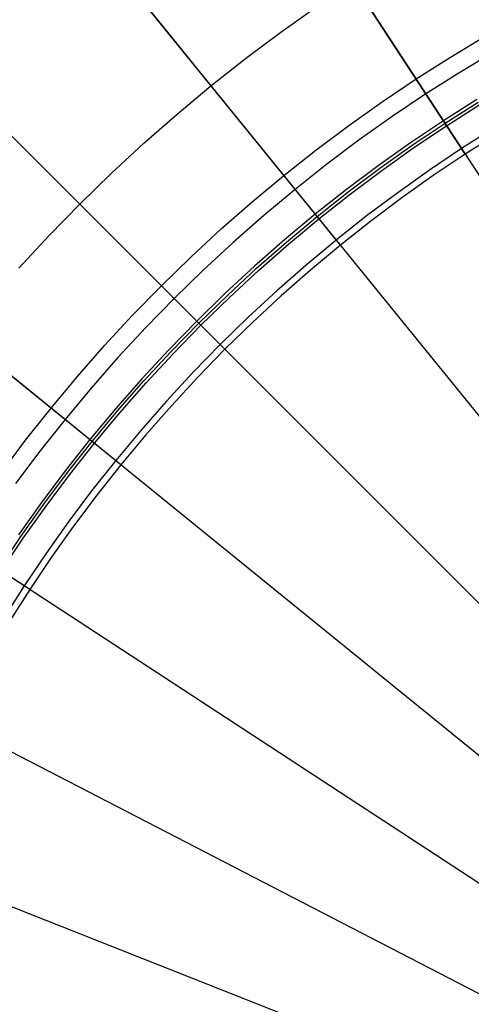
# Model space of a CAD drawing. Header units: millimetres. Extents: x -14 to 488, y -50 to 50.
# Tile 55 of 256: x 188.51 to 195.76, y 6.36 to 22.17. Entities that reach past the tile are written whole.
import ezdxf

# ---------------------------------------------------------------- set-up
doc = ezdxf.new("R2010")
doc.units = ezdxf.units.MM
doc.header["$MEASUREMENT"] = 0
doc.layers.add('Default', color=7, linetype='Continuous')

msp = doc.modelspace()

# ---------------------------------------------------------------- linework, layer by layer
at = {"layer": 'Default'}
for points in [[(188.494, 18.182), (188.976, 18.703), (189.472, 19.212), (189.981, 19.708), (190.502, 20.19), (191.036, 20.659), (191.58, 21.113), (192.136, 21.552), (192.701, 21.976), (193.276, 22.384)], [(188.494, 18.182), (188.976, 18.703), (189.472, 19.212), (189.981, 19.708), (190.502, 20.19), (191.036, 20.659), (191.58, 21.113), (192.136, 21.552), (192.701, 21.976), (193.276, 22.384)], [(188.208, 14.889), (188.603, 15.417), (189.013, 15.935), (189.436, 16.442), (189.873, 16.939), (190.322, 17.425), (190.785, 17.9), (191.259, 18.362), (191.745, 18.812), (192.242, 19.248), (192.75, 19.672), (193.268, 20.081), (193.795, 20.476), (194.331, 20.857), (194.876, 21.223), (195.428, 21.574), (195.988, 21.91)], [(195.85, 20.892), (195.315, 20.552), (194.787, 20.198), (194.268, 19.829), (193.757, 19.446), (193.255, 19.049), (192.763, 18.639), (192.282, 18.216), (191.811, 17.781), (191.352, 17.333), (190.904, 16.873), (190.468, 16.403), (190.045, 15.921), (189.635, 15.429), (189.239, 14.928), (188.856, 14.417), (188.487, 13.897)], [(188.172, 13.344), (188.526, 13.87), (188.894, 14.389), (189.277, 14.898), (189.672, 15.399), (190.082, 15.89), (190.504, 16.371), (190.938, 16.841), (191.385, 17.299), (191.844, 17.746), (192.314, 18.181), (192.795, 18.603), (193.285, 19.012), (193.786, 19.408), (194.296, 19.79), (194.814, 20.158), (195.341, 20.512), (195.875, 20.852)], [(188.213, 13.317), (188.566, 13.843), (188.933, 14.36), (189.315, 14.869), (189.71, 15.369), (190.118, 15.859), (190.54, 16.338), (190.974, 16.807), (191.42, 17.265), (191.877, 17.711), (192.346, 18.145), (192.826, 18.566), (193.316, 18.975), (193.816, 19.37), (194.324, 19.751), (194.842, 20.119), (195.367, 20.472), (195.9, 20.811)], [(196.187, 20.347), (195.666, 20.016), (195.152, 19.67), (194.646, 19.311), (194.148, 18.938), (193.66, 18.551), (193.18, 18.152), (192.711, 17.74), (192.253, 17.316), (191.805, 16.879), (191.369, 16.432), (190.945, 15.973), (190.533, 15.504), (190.133, 15.025), (189.747, 14.536), (189.374, 14.039), (189.014, 13.533), (188.669, 13.019), (188.338, 12.498)]]:
    msp.add_lwpolyline(points, dxfattribs=at)
at = {"layer": 'Default', "extrusion": (0.836996, 0.54721, 0)}
for points in [[(-88.874, 101.663), (-88.877, 101.677), (-88.881, 101.692), (-88.884, 101.706), (-88.888, 101.72), (-88.893, 101.734), (-88.898, 101.748), (-88.903, 101.762), (-88.909, 101.776), (-88.915, 101.791), (-88.921, 101.805), (-88.928, 101.819), (-88.935, 101.833), (-88.943, 101.846), (-88.951, 101.86), (-88.96, 101.874), (-88.969, 101.887), (-88.978, 101.901), (-88.988, 101.914), (-88.998, 101.927), (-89.008, 101.94), (-89.019, 101.953), (-89.03, 101.965), (-89.042, 101.977), (-89.054, 101.989), (-89.066, 102.001), (-89.079, 102.013), (-89.092, 102.024), (-89.106, 102.035), (-89.119, 102.045), (-89.133, 102.055), (-89.147, 102.065), (-89.162, 102.075), (-89.177, 102.084), (-89.192, 102.093), (-89.207, 102.101), (-89.223, 102.109), (-89.238, 102.117), (-89.254, 102.124), (-89.27, 102.131), (-89.286, 102.138), (-89.303, 102.144), (-89.319, 102.149), (-89.336, 102.155), (-89.352, 102.159), (-89.369, 102.164), (-89.385, 102.168), (-89.402, 102.172), (-89.419, 102.175), (-89.436, 102.178), (-89.452, 102.18), (-89.469, 102.182), (-89.486, 102.184), (-89.502, 102.185), (-89.519, 102.186), (-89.535, 102.186), (-89.551, 102.186), (-89.567, 102.186), (-89.583, 102.185), (-89.599, 102.184), (-89.615, 102.183), (-89.63, 102.181), (-89.646, 102.18), (-89.661, 102.177), (-89.676, 102.175)], [(-90.317, 101.407), (-90.32, 101.421), (-90.322, 101.435), (-90.324, 101.449), (-90.326, 101.464), (-90.327, 101.479), (-90.328, 101.493), (-90.329, 101.508), (-90.329, 101.523), (-90.329, 101.539), (-90.329, 101.554), (-90.328, 101.569), (-90.326, 101.585), (-90.325, 101.6), (-90.323, 101.616), (-90.32, 101.632), (-90.317, 101.647), (-90.314, 101.663), (-90.31, 101.679), (-90.305, 101.694), (-90.301, 101.71), (-90.296, 101.725), (-90.29, 101.741), (-90.284, 101.756), (-90.277, 101.771), (-90.271, 101.787), (-90.263, 101.802), (-90.255, 101.816), (-90.247, 101.831), (-90.239, 101.846), (-90.23, 101.86), (-90.22, 101.874), (-90.21, 101.888), (-90.2, 101.902), (-90.19, 101.915), (-90.179, 101.928), (-90.168, 101.941), (-90.156, 101.953), (-90.144, 101.966), (-90.132, 101.977), (-90.119, 101.989), (-90.107, 102), (-90.094, 102.011), (-90.08, 102.022), (-90.067, 102.032), (-90.053, 102.042), (-90.039, 102.051), (-90.025, 102.06), (-90.011, 102.069), (-89.996, 102.077), (-89.982, 102.085), (-89.967, 102.093), (-89.952, 102.1), (-89.937, 102.107), (-89.922, 102.113), (-89.907, 102.12), (-89.892, 102.125), (-89.877, 102.131), (-89.862, 102.135), (-89.847, 102.14), (-89.832, 102.144), (-89.817, 102.148), (-89.802, 102.152), (-89.787, 102.155), (-89.772, 102.158)]]:
    msp.add_lwpolyline(points, dxfattribs=at)
at = {"layer": 'Default', "extrusion": (-0.064698, -0.163423, 0.984432)}
msp.add_lwpolyline([(172.944, 104.838), (172.944, 104.925)], dxfattribs=at)
at = {"layer": 'Default', "extrusion": (0.776353, 0.630298, 0)}
for points in [[(-106.218, 101.663), (-106.221, 101.677), (-106.224, 101.692), (-106.228, 101.706), (-106.232, 101.72), (-106.236, 101.734), (-106.241, 101.748), (-106.247, 101.762), (-106.252, 101.776), (-106.258, 101.791), (-106.265, 101.805), (-106.272, 101.819), (-106.279, 101.833), (-106.287, 101.846), (-106.295, 101.86), (-106.303, 101.874), (-106.312, 101.887), (-106.321, 101.901), (-106.331, 101.914), (-106.341, 101.927), (-106.352, 101.94), (-106.363, 101.953), (-106.374, 101.965), (-106.386, 101.977), (-106.398, 101.989), (-106.41, 102.001), (-106.423, 102.013), (-106.436, 102.024), (-106.449, 102.035), (-106.463, 102.045), (-106.477, 102.055), (-106.491, 102.065), (-106.506, 102.075), (-106.52, 102.084), (-106.535, 102.093), (-106.551, 102.101), (-106.566, 102.109), (-106.582, 102.117), (-106.598, 102.124), (-106.614, 102.131), (-106.63, 102.138), (-106.646, 102.144), (-106.663, 102.149), (-106.679, 102.155), (-106.696, 102.159), (-106.712, 102.164), (-106.729, 102.168), (-106.746, 102.172), (-106.763, 102.175), (-106.779, 102.178), (-106.796, 102.18), (-106.813, 102.182), (-106.829, 102.184), (-106.846, 102.185), (-106.862, 102.186), (-106.878, 102.186), (-106.895, 102.186), (-106.911, 102.186), (-106.927, 102.185), (-106.943, 102.184), (-106.958, 102.183), (-106.974, 102.181), (-106.989, 102.18), (-107.004, 102.177), (-107.019, 102.175)], [(-107.661, 101.407), (-107.663, 101.421), (-107.666, 101.435), (-107.668, 101.449), (-107.67, 101.464), (-107.671, 101.479), (-107.672, 101.493), (-107.673, 101.508), (-107.673, 101.523), (-107.673, 101.539), (-107.672, 101.554), (-107.671, 101.569), (-107.67, 101.585), (-107.668, 101.6), (-107.666, 101.616), (-107.664, 101.632), (-107.661, 101.647), (-107.657, 101.663), (-107.653, 101.679), (-107.649, 101.694), (-107.644, 101.71), (-107.639, 101.725), (-107.634, 101.741), (-107.628, 101.756), (-107.621, 101.771), (-107.614, 101.787), (-107.607, 101.802), (-107.599, 101.816), (-107.591, 101.831), (-107.582, 101.846), (-107.573, 101.86), (-107.564, 101.874), (-107.554, 101.888), (-107.544, 101.902), (-107.533, 101.915), (-107.522, 101.928), (-107.511, 101.941), (-107.5, 101.953), (-107.488, 101.966), (-107.476, 101.977), (-107.463, 101.989), (-107.45, 102), (-107.437, 102.011), (-107.424, 102.022), (-107.41, 102.032), (-107.397, 102.042), (-107.383, 102.051), (-107.369, 102.06), (-107.354, 102.069), (-107.34, 102.077), (-107.325, 102.085), (-107.311, 102.093), (-107.296, 102.1), (-107.281, 102.107), (-107.266, 102.113), (-107.251, 102.12), (-107.236, 102.125), (-107.221, 102.131), (-107.206, 102.135), (-107.191, 102.14), (-107.176, 102.144), (-107.161, 102.148), (-107.146, 102.152), (-107.131, 102.155), (-107.116, 102.158)]]:
    msp.add_lwpolyline(points, dxfattribs=at)
at = {"layer": 'Default', "extrusion": (-0.080727, -0.156128, 0.984432)}
msp.add_lwpolyline([(162.269, 119.351), (162.269, 119.437)], dxfattribs=at)
at = {"layer": 'Default', "extrusion": (0.707107, 0.707107, 0)}
for points in [[(-122.248, 101.663), (-122.251, 101.677), (-122.254, 101.692), (-122.258, 101.706), (-122.262, 101.72), (-122.267, 101.734), (-122.272, 101.748), (-122.277, 101.762), (-122.283, 101.776), (-122.289, 101.791), (-122.295, 101.805), (-122.302, 101.819), (-122.309, 101.833), (-122.317, 101.846), (-122.325, 101.86), (-122.334, 101.874), (-122.342, 101.887), (-122.352, 101.901), (-122.361, 101.914), (-122.372, 101.927), (-122.382, 101.94), (-122.393, 101.953), (-122.404, 101.965), (-122.416, 101.977), (-122.428, 101.989), (-122.44, 102.001), (-122.453, 102.013), (-122.466, 102.024), (-122.479, 102.035), (-122.493, 102.045), (-122.507, 102.055), (-122.521, 102.065), (-122.536, 102.075), (-122.551, 102.084), (-122.566, 102.093), (-122.581, 102.101), (-122.596, 102.109), (-122.612, 102.117), (-122.628, 102.124), (-122.644, 102.131), (-122.66, 102.138), (-122.676, 102.144), (-122.693, 102.149), (-122.709, 102.155), (-122.726, 102.159), (-122.743, 102.164), (-122.759, 102.168), (-122.776, 102.172), (-122.793, 102.175), (-122.809, 102.178), (-122.826, 102.18), (-122.843, 102.182), (-122.859, 102.184), (-122.876, 102.185), (-122.892, 102.186), (-122.909, 102.186), (-122.925, 102.186), (-122.941, 102.186), (-122.957, 102.185), (-122.973, 102.184), (-122.989, 102.183), (-123.004, 102.181), (-123.02, 102.18), (-123.035, 102.177), (-123.05, 102.175)], [(-123.691, 101.407), (-123.694, 101.421), (-123.696, 101.435), (-123.698, 101.449), (-123.7, 101.464), (-123.701, 101.479), (-123.702, 101.493), (-123.703, 101.508), (-123.703, 101.523), (-123.703, 101.539), (-123.702, 101.554), (-123.702, 101.569), (-123.7, 101.585), (-123.699, 101.6), (-123.696, 101.616), (-123.694, 101.632), (-123.691, 101.647), (-123.687, 101.663), (-123.684, 101.679), (-123.679, 101.694), (-123.675, 101.71), (-123.669, 101.725), (-123.664, 101.741), (-123.658, 101.756), (-123.651, 101.771), (-123.644, 101.787), (-123.637, 101.802), (-123.629, 101.816), (-123.621, 101.831), (-123.612, 101.846), (-123.603, 101.86), (-123.594, 101.874), (-123.584, 101.888), (-123.574, 101.902), (-123.564, 101.915), (-123.553, 101.928), (-123.541, 101.941), (-123.53, 101.953), (-123.518, 101.966), (-123.506, 101.977), (-123.493, 101.989), (-123.481, 102), (-123.468, 102.011), (-123.454, 102.022), (-123.441, 102.032), (-123.427, 102.042), (-123.413, 102.051), (-123.399, 102.06), (-123.385, 102.069), (-123.37, 102.077), (-123.356, 102.085), (-123.341, 102.093), (-123.326, 102.1), (-123.311, 102.107), (-123.296, 102.113), (-123.281, 102.12), (-123.266, 102.125), (-123.251, 102.131), (-123.236, 102.135), (-123.221, 102.14), (-123.206, 102.144), (-123.191, 102.148), (-123.176, 102.152), (-123.161, 102.155), (-123.146, 102.158)]]:
    msp.add_lwpolyline(points, dxfattribs=at)
at = {"layer": 'Default', "extrusion": (-0.096179, -0.147113, 0.984432)}
msp.add_lwpolyline([(150.918, 133.393), (150.918, 133.478)], dxfattribs=at)
at = {"layer": 'Default', "extrusion": (-0.110783, -0.136455, 0.984432)}
msp.add_lwpolyline([(138.89, 146.964), (138.89, 147.048)], dxfattribs=at)
at = {"layer": 'Default', "extrusion": (0.630298, 0.776353, 0)}
for points in [[(-136.697, 101.663), (-136.7, 101.677), (-136.704, 101.692), (-136.707, 101.706), (-136.711, 101.72), (-136.716, 101.734), (-136.721, 101.748), (-136.726, 101.762), (-136.732, 101.776), (-136.738, 101.791), (-136.744, 101.805), (-136.751, 101.819), (-136.758, 101.833), (-136.766, 101.846), (-136.774, 101.86), (-136.783, 101.874), (-136.792, 101.887), (-136.801, 101.901), (-136.811, 101.914), (-136.821, 101.927), (-136.831, 101.94), (-136.842, 101.953), (-136.853, 101.965), (-136.865, 101.977), (-136.877, 101.989), (-136.889, 102.001), (-136.902, 102.013), (-136.915, 102.024), (-136.929, 102.035), (-136.942, 102.045), (-136.956, 102.055), (-136.97, 102.065), (-136.985, 102.075), (-137, 102.084), (-137.015, 102.093), (-137.03, 102.101), (-137.046, 102.109), (-137.061, 102.117), (-137.077, 102.124), (-137.093, 102.131), (-137.109, 102.138), (-137.126, 102.144), (-137.142, 102.149), (-137.159, 102.155), (-137.175, 102.159), (-137.192, 102.164), (-137.209, 102.168), (-137.225, 102.172), (-137.242, 102.175), (-137.259, 102.178), (-137.275, 102.18), (-137.292, 102.182), (-137.309, 102.184), (-137.325, 102.185), (-137.342, 102.186), (-137.358, 102.186), (-137.374, 102.186), (-137.39, 102.186), (-137.406, 102.185), (-137.422, 102.184), (-137.438, 102.183), (-137.453, 102.181), (-137.469, 102.18), (-137.484, 102.177), (-137.499, 102.175)], [(-138.14, 101.407), (-138.143, 101.421), (-138.145, 101.435), (-138.147, 101.449), (-138.149, 101.464), (-138.15, 101.479), (-138.151, 101.493), (-138.152, 101.508), (-138.152, 101.523), (-138.152, 101.539), (-138.152, 101.554), (-138.151, 101.569), (-138.149, 101.585), (-138.148, 101.6), (-138.146, 101.616), (-138.143, 101.632), (-138.14, 101.647), (-138.137, 101.663), (-138.133, 101.679), (-138.128, 101.694), (-138.124, 101.71), (-138.119, 101.725), (-138.113, 101.741), (-138.107, 101.756), (-138.1, 101.771), (-138.094, 101.787), (-138.086, 101.802), (-138.078, 101.816), (-138.07, 101.831), (-138.062, 101.846), (-138.053, 101.86), (-138.043, 101.874), (-138.034, 101.888), (-138.023, 101.902), (-138.013, 101.915), (-138.002, 101.928), (-137.991, 101.941), (-137.979, 101.953), (-137.967, 101.966), (-137.955, 101.977), (-137.943, 101.989), (-137.93, 102), (-137.917, 102.011), (-137.903, 102.022), (-137.89, 102.032), (-137.876, 102.042), (-137.862, 102.051), (-137.848, 102.06), (-137.834, 102.069), (-137.819, 102.077), (-137.805, 102.085), (-137.79, 102.093), (-137.775, 102.1), (-137.76, 102.107), (-137.745, 102.113), (-137.73, 102.12), (-137.715, 102.125), (-137.7, 102.131), (-137.685, 102.135), (-137.67, 102.14), (-137.655, 102.144), (-137.64, 102.148), (-137.625, 102.152), (-137.61, 102.155), (-137.595, 102.158)]]:
    msp.add_lwpolyline(points, dxfattribs=at)
at = {"layer": 'Default', "extrusion": (-0.124284, -0.124284, 0.984432)}
msp.add_lwpolyline([(126.185, 160.063), (126.185, 160.147)], dxfattribs=at)
at = {"layer": 'Default', "extrusion": (0.54721, 0.836996, 0)}
msp.add_lwpolyline([(-150.791, 101.407), (-150.794, 101.421), (-150.796, 101.435), (-150.798, 101.449), (-150.8, 101.464), (-150.801, 101.479), (-150.802, 101.493), (-150.803, 101.508), (-150.803, 101.523), (-150.803, 101.539), (-150.802, 101.554), (-150.802, 101.569), (-150.8, 101.585), (-150.798, 101.6), (-150.796, 101.616), (-150.794, 101.632), (-150.791, 101.647), (-150.787, 101.663), (-150.784, 101.679), (-150.779, 101.694), (-150.775, 101.71), (-150.769, 101.725), (-150.764, 101.741), (-150.758, 101.756), (-150.751, 101.771), (-150.744, 101.787), (-150.737, 101.802), (-150.729, 101.816), (-150.721, 101.831), (-150.712, 101.846), (-150.703, 101.86), (-150.694, 101.874), (-150.684, 101.888), (-150.674, 101.902), (-150.664, 101.915), (-150.653, 101.928), (-150.641, 101.941), (-150.63, 101.953), (-150.618, 101.966), (-150.606, 101.977), (-150.593, 101.989), (-150.581, 102), (-150.567, 102.011), (-150.554, 102.022), (-150.541, 102.032), (-150.527, 102.042), (-150.513, 102.051), (-150.499, 102.06), (-150.485, 102.069), (-150.47, 102.077), (-150.456, 102.085), (-150.441, 102.093), (-150.426, 102.1), (-150.411, 102.107), (-150.396, 102.113), (-150.381, 102.12), (-150.366, 102.125), (-150.351, 102.131), (-150.336, 102.135), (-150.321, 102.14), (-150.306, 102.144), (-150.291, 102.148), (-150.276, 102.152), (-150.261, 102.155), (-150.246, 102.158)], dxfattribs=at)
at = {"layer": 'Default', "extrusion": (-0.136455, -0.110783, 0.984432)}
msp.add_lwpolyline([(112.804, 172.691), (112.804, 172.775)], dxfattribs=at)
at = {"layer": 'Default'}
for points in [[(195.666, 20.016, 101.407), (193.152, 23.86, 76.821)], [(193.66, 18.551, 101.407), (190.765, 22.117, 76.821), (189.795, 23.312, 67.106)], [(193.622, 23.142, 0.878), (208.878, -0.193, 0.872)], [(191.805, 16.879, 101.407), (188.557, 20.127, 76.821), (187.469, 21.215, 67.106), (186.67, 22.014, 58.875), (186.104, 22.58, 51.878)], [(190.547, 22.385, 0.963), (190.789, 22.087, 0.924), (191.041, 21.776, 0.895), (191.305, 21.451, 0.878), (208.878, -0.193, 0.872)], [(186.436, 22.248, 1.74), (186.515, 22.169, 1.68), (186.597, 22.088, 1.621), (186.681, 22.003, 1.564), (186.769, 21.916, 1.509), (186.859, 21.825, 1.456), (186.952, 21.732, 1.405), (187.049, 21.636, 1.356), (187.148, 21.537, 1.309), (187.25, 21.434, 1.264), (187.356, 21.329, 1.221), (187.465, 21.22, 1.181), (187.576, 21.108, 1.142), (187.691, 20.993, 1.106), (187.81, 20.875, 1.073), (187.931, 20.754, 1.042), (188.055, 20.629, 1.013), (188.314, 20.371, 0.963), (188.584, 20.1, 0.924), (188.868, 19.817, 0.895), (189.164, 19.521, 0.878), (208.878, -0.193, 0.872)], [(196.129, 21.66, 102.075), (195.577, 21.328, 102.075), (195.033, 20.982, 102.075), (194.493, 20.619, 102.075), (193.963, 20.242, 102.075), (193.442, 19.852, 102.075), (192.931, 19.448, 102.075), (192.429, 19.029, 102.075), (191.937, 18.597, 102.075), (191.457, 18.153, 102.075), (190.988, 17.696, 102.075), (190.532, 17.228, 102.075), (190.087, 16.747, 102.075), (189.655, 16.256, 102.075), (189.236, 15.753, 102.075), (188.833, 15.243, 102.075), (188.442, 14.722, 102.075)], [(196.128, 20.436, 101.888), (195.607, 20.105, 101.888), (195.089, 19.757, 101.888), (194.581, 19.395, 101.888), (194.082, 19.021, 101.888), (193.592, 18.634, 101.888), (193.11, 18.233, 101.888), (192.639, 17.819, 101.888), (192.179, 17.393, 101.888), (191.73, 16.955, 101.888), (191.292, 16.506, 101.888), (190.866, 16.045, 101.888), (190.452, 15.574, 101.888), (190.05, 15.092, 101.888), (189.663, 14.603, 101.888), (189.289, 14.104, 101.888), (188.928, 13.595, 101.888), (188.58, 13.077, 101.888), (188.248, 12.556, 101.888)], [(190.133, 15.025, 101.407), (186.568, 17.92, 76.821)], [(187.233, 17.379, 0.878), (208.878, -0.193, 0.872)], [(188.669, 13.019, 101.407), (184.825, 15.532, 76.821)], [(185.543, 15.063, 0.878), (208.878, -0.193, 0.872)], [(184.113, 12.612, 0.878), (208.878, -0.193, 0.872)], [(182.956, 10.069, 0.878), (208.878, -0.193, 0.872)]]:
    msp.add_polyline3d(points, dxfattribs=at)

doc.saveas('drawing.dxf')
